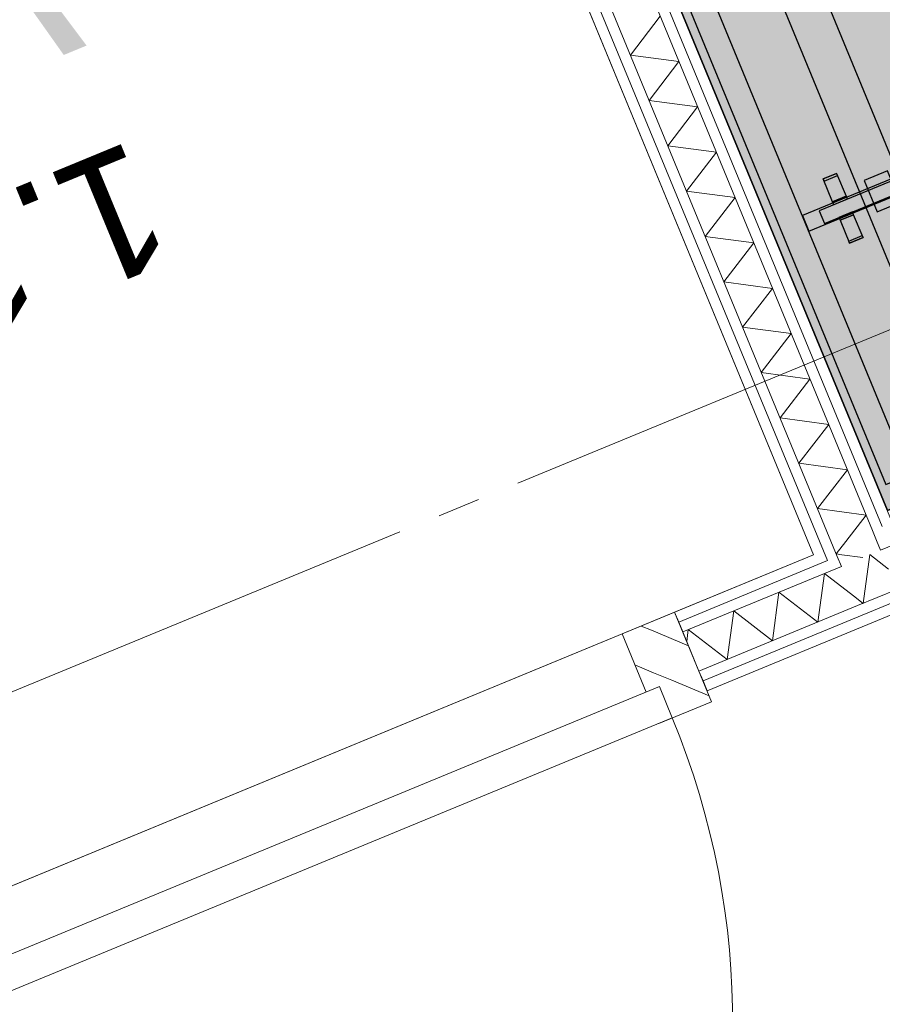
# Model space of a CAD drawing. Header units: millimetres. Extents: x -76965 to -69, y -21129 to 30747.
# Tile 38 of 65: x -21996 to -20981, y 12587 to 13746. Entities that reach past the tile are written whole.
import ezdxf
from ezdxf.enums import TextEntityAlignment as Align

# ---------------------------------------------------------------- set-up
doc = ezdxf.new("R2010")
doc.units = ezdxf.units.MM
doc.header["$MEASUREMENT"] = 0
doc.linetypes.add('B0204', pattern=[650, 500, -50, 50, -50])
for name, color, linetype in [('007 Stramien', 7, 'Continuous'), ('022 Binnenwanden', 7, 'Continuous'), ('022 Binnenwanden 2D arcering', 7, 'Continuous'), ('022 Binnenwanden Deuren', 7, 'Continuous'), ('022 Binnenwanden Doorsnede-arcering', 7, 'Continuous'), ('022 Binnenwanden Laagscheidingslijnen', 7, 'Continuous'), ('079 Vaste inrichting', 7, 'Continuous'), ('079 Vaste inrichting Afdek-arcering', 7, 'Continuous'), ('102 Teksten ruimten _ Zones', 7, 'Continuous'), ('102 Teksten ruimten _ Zones Zone omranding', 7, 'Continuous'), ('102 Teksten ruimten _ Zones Zone tekst', 7, 'Continuous')]:
    doc.layers.add(name, color=color, linetype=linetype)
doc.styles.add('GENERATED_STYLE_1', font='txt')
pattern_1 = [(45, (0, 0), (-31.8198, 31.8198), [])]

# ---------------------------------------------------------------- blocks, each defined once
blk = doc.blocks.new('*X78')
at = {"layer": '022 Binnenwanden Doorsnede-arcering', "color": 250, "linetype": 'Continuous', "lineweight": 0, "true_color": 0x3f3f3f}
for q in [(-21024.1, 13131.8), (-21028.6, 13116.4)]:
    blk.add_line((-21035.3, 13117.3), q, dxfattribs=at)
blk = doc.blocks.new('*X80')
at = {"layer": '022 Binnenwanden Doorsnede-arcering', "color": 250, "linetype": 'Continuous', "lineweight": 0, "true_color": 0x3f3f3f}
blk.add_line((-21028.6, 13116.4), (-21003.8, 13113.1), dxfattribs=at)
blk = doc.blocks.new('*X84')
at = {"layer": '022 Binnenwanden Doorsnede-arcering', "color": 250, "linetype": 'Continuous', "lineweight": 0, "true_color": 0x3f3f3f}
for p, q in [((-21056.8, 13037.2), (-21049.2, 13094.4)), ((-21014.9, 13068.1), (-21049.2, 13094.4)), ((-21110.2, 13015.2), (-21102.6, 13072.4)), ((-21056.8, 13037.2), (-21102.6, 13072.4)), ((-21163.5, 12993.2), (-21155.9, 13050.4)), ((-21110.2, 13015.2), (-21155.9, 13050.4)), ((-21211.2, 13014.3), (-21209.3, 13028.4)), ((-21163.5, 12993.2), (-21209.3, 13028.4))]:
    blk.add_line(p, q, dxfattribs=at)
blk = doc.blocks.new('*X85')
at = {"layer": '022 Binnenwanden Doorsnede-arcering', "color": 250, "linetype": 'Continuous', "lineweight": 0, "true_color": 0x3f3f3f}
for p, q in [((-21003.4, 13059.2), (-20995.8, 13116.5)), ((-20973.8, 13099.5), (-20995.8, 13116.5)), ((-21003.4, 13059.2), (-21014.9, 13068.1))]:
    blk.add_line(p, q, dxfattribs=at)
blk = doc.blocks.new('D1a bi h 17_4')
at = {"layer": '022 Binnenwanden 2D arcering', "linetype": 'Continuous', "lineweight": 0, "true_color": 0x000000}
h = blk.add_hatch(dxfattribs=at)
h.set_pattern_fill('310_Naaldhout__01__0001', color=18, style=0, pattern_type=2)
h.set_pattern_definition(pattern_1)
h.paths.add_polyline_path([(467, 0), (467, -114), (483.5, -114), (483.5, 0)])
h = blk.add_hatch(dxfattribs=at)
h.set_pattern_fill('310_Naaldhout__01__0001', color=18, style=0, pattern_type=2)
h.set_pattern_definition(pattern_1)
h.paths.add_polyline_path([(517, 0), (483.5, 0), (483.5, -114), (517, -114)])
h = blk.add_hatch(dxfattribs=at)
h.set_pattern_fill('310_Naaldhout__01__0001', color=18, style=0, pattern_type=2)
h.set_pattern_definition(pattern_1)
h.paths.add_polyline_path([(467, -40), (450, -40), (450, -114), (467, -114)])
at = {"layer": '022 Binnenwanden Deuren', "color": 1, "linetype": 'Continuous', "lineweight": 0}
for p, q in [((-467, 0), (467, 0)), ((450, 0), (517, 0)), ((467, 0), (467, -40)), ((517, -114), (517, 0)), ((517, -26.5), (517, -14)), ((517, -39), (517, -26.5)), ((467, -40), (-467, -40)), ((450, -40), (450, -114)), ((517, -89), (517, -39)), ((517, -101.5), (517, -89)), ((517, -114), (517, -101.5)), ((450, -114), (517, -114))]:
    blk.add_line(p, q, dxfattribs=at)
at = {"layer": '022 Binnenwanden Deuren', "color": 9, "linetype": 'Continuous', "lineweight": 0}
blk.add_arc((-467, 0), 934, 0, 90, dxfattribs=at)
blk = doc.blocks.new('Wall_18_1', base_point=(-22478.2, 12531.8))
at = {"layer": '022 Binnenwanden', "color": 1, "linetype": 'Continuous', "lineweight": 0}
for p, q in [((-21225.4, 13048.8), (-21220.6, 13037.2)), ((-21220.6, 13037.2), (-21215.8, 13025.7)), ((-21215.8, 13025.7), (-21196.8, 12979.4)), ((-21196.8, 12979.4), (-21192, 12967.9)), ((-21192, 12967.9), (-21187.2, 12956.3))]:
    blk.add_line(p, q, dxfattribs=at)
at = {"layer": '022 Binnenwanden', "color": 1, "linetype": 'Continuous', "lineweight": 0, "flags": 128}
for points in [[(-21187.2, 12956.3), (-19876.1, 13497.4)], [(-21061.9, 13116.2), (-21225.4, 13048.8)]]:
    blk.add_lwpolyline(points, dxfattribs=at)
at = {"layer": '022 Binnenwanden Laagscheidingslijnen', "color": 9, "linetype": 'Continuous', "lineweight": 0}
for p, q in [((-19904.7, 13566.7), (-20983, 13121.7)), ((-21192, 12967.9), (-19880.8, 13508.9)), ((-20987.8, 13133.3), (-20992.5, 13144.9)), ((-20983, 13121.7), (-20987.8, 13133.3)), ((-21050.3, 13121), (-21045.5, 13109.5)), ((-21038.8, 13125.8), (-21034, 13114.2)), ((-21045.5, 13109.5), (-21220.6, 13037.2)), ((-21034, 13114.2), (-21029.2, 13102.7)), ((-21029.2, 13102.7), (-21215.8, 13025.7)), ((-21010.1, 13056.5), (-20963.9, 13075.5)), ((-21196.8, 12979.4), (-21010.1, 13056.5))]:
    blk.add_line(p, q, dxfattribs=at)
at = {"layer": '022 Binnenwanden', "color": 1, "lineweight": 0}
for name in ['*X78', '*X80', '*X85', '*X84']:
    blk.add_blockref(name, (0, 0), dxfattribs=at)
at = {"layer": '022 Binnenwanden Deuren', "color": 1, "linetype": 'Continuous', "lineweight": 0, "xscale": -1, "zscale": 1000, "rotation": 202.4239735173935}
blk.add_blockref('D1a bi h 17_4', (-21659.8, 12746.2), dxfattribs=at)
blk = doc.blocks.new('*X110')
at = {"layer": '022 Binnenwanden Doorsnede-arcering', "color": 250, "linetype": 'Continuous', "lineweight": 0, "true_color": 0x3f3f3f}
for p, q in [((-21277.5, 13704.4), (-21242.3, 13750.1)), ((-21277.5, 13704.4), (-21220.3, 13696.8)), ((-21255.5, 13651), (-21220.3, 13696.8)), ((-21255.5, 13651), (-21198.3, 13643.4)), ((-21233.5, 13597.6), (-21198.3, 13643.4)), ((-21233.5, 13597.6), (-21176.2, 13590)), ((-21211.4, 13544.3), (-21176.2, 13590)), ((-21211.4, 13544.3), (-21154.2, 13536.7)), ((-21189.4, 13490.9), (-21154.2, 13536.7)), ((-21189.4, 13490.9), (-21132.2, 13483.3)), ((-21167.4, 13437.5), (-21132.2, 13483.3)), ((-21167.4, 13437.5), (-21110.2, 13429.9)), ((-21145.4, 13384.2), (-21110.2, 13429.9)), ((-21145.4, 13384.2), (-21088.1, 13376.6)), ((-21123.4, 13330.8), (-21088.1, 13376.6)), ((-21123.4, 13330.8), (-21066.1, 13323.2)), ((-21101.3, 13277.4), (-21066.1, 13323.2)), ((-21101.3, 13277.4), (-21044.1, 13269.8)), ((-21079.3, 13224.1), (-21044.1, 13269.8)), ((-21079.3, 13224.1), (-21022.1, 13216.4)), ((-21057.3, 13170.7), (-21022.1, 13216.4)), ((-21057.3, 13170.7), (-21000, 13163.1)), ((-21024.1, 13131.8), (-21000, 13163.1))]:
    blk.add_line(p, q, dxfattribs=at)
blk = doc.blocks.new('Wall_27_1', base_point=(-20969.4, 13154.4))
at = {"layer": '022 Binnenwanden', "color": 1, "linetype": 'Continuous', "lineweight": 0, "flags": 128}
for points in [[(-20969.4, 13154.4), (-21782.1, 15123.7)], [(-21874.5, 15085.5), (-21061.9, 13116.2)]]:
    blk.add_lwpolyline(points, dxfattribs=at)
at = {"layer": '022 Binnenwanden Laagscheidingslijnen', "color": 9, "linetype": 'Continuous', "lineweight": 0}
for p, q in [((-20992.5, 13144.9), (-21805.2, 15114.1)), ((-20981, 13149.6), (-21793.6, 15118.9)), ((-21863, 15090.3), (-21050.3, 13121)), ((-21851.4, 15095.1), (-21038.8, 13125.8))]:
    blk.add_line(p, q, dxfattribs=at)
at = {"layer": '022 Binnenwanden', "color": 1, "lineweight": 0}
blk.add_blockref('*X110', (0, 0), dxfattribs=at)
blk = doc.blocks.new('wk_1.12_16_1', base_point=(-22151.8, 13740.8))
at = {"layer": '102 Teksten ruimten _ Zones Zone omranding', "color": 2, "linetype": 'Continuous', "lineweight": 0}
for p, q in [((-21061.9, 13116.2), (-21874.5, 15085.5)), ((-22385.8, 12569.9), (-21061.9, 13116.2))]:
    blk.add_line(p, q, dxfattribs=at)
at = {"layer": '102 Teksten ruimten _ Zones Zone tekst', "color": 2, "lineweight": 0, "style": 'GENERATED_STYLE_1'}
for tag, height, p in [('ROOM_AREA', 150, (-22045.6, 14047.8)), ('ROOM_NAME', 250, (-21895.8, 13661.8)), ('ROOM_NUMBER', 150, (-21805.9, 13466.7))]:
    blk.add_attdef(tag, text='', height=height, rotation=202.424, dxfattribs=at).set_placement(p, align=Align.TOP_LEFT)
blk = doc.blocks.new('Slab_297_1', base_point=(-20976.9, 13199.1))
at = {"layer": '079 Vaste inrichting Afdek-arcering', "linetype": 'Continuous', "lineweight": 0, "true_color": 0xffffff}
blk.add_hatch(color=7, dxfattribs=at).paths.add_polyline_path([(-20976.9, 13199.1), (-20949.2, 13210.5), (-21193.2, 13802.2), (-21221, 13790.7)])
at = {"layer": '079 Vaste inrichting', "linetype": 'Continuous', "flags": 128}
blk.add_lwpolyline([(-20976.9, 13199.1), (-20949.2, 13210.5), (-21193.2, 13802.2), (-21221, 13790.7)], close=True, dxfattribs=at)
blk = doc.blocks.new('Slab_310_1', base_point=(-20114.6, 13909.3))
at = {"layer": '079 Vaste inrichting Afdek-arcering', "linetype": 'Continuous', "lineweight": 0, "true_color": 0xffffff}
blk.add_hatch(color=7, dxfattribs=at).paths.add_polyline_path([(-20114.6, 13909.3), (-21055.3, 13521.3), (-21049.1, 13506.3), (-20108.4, 13894.3)])
at = {"layer": '079 Vaste inrichting', "linetype": 'Continuous', "flags": 128}
blk.add_lwpolyline([(-20114.6, 13909.3), (-21055.3, 13521.3), (-21049.1, 13506.3), (-20108.4, 13894.3)], close=True, dxfattribs=at)
blk = doc.blocks.new('Slab_446_1', base_point=(-21022.3, 13534.9))
at = {"layer": '079 Vaste inrichting Afdek-arcering', "linetype": 'Continuous', "lineweight": 0, "true_color": 0xffffff}
blk.add_hatch(color=7, dxfattribs=at).paths.add_polyline_path([(-21022.3, 13534.9), (-21023.6, 13538.2), (-21039.5, 13531.6), (-21038.1, 13528.3)])
at = {"layer": '079 Vaste inrichting', "linetype": 'Continuous', "flags": 128}
blk.add_lwpolyline([(-21022.3, 13534.9), (-21038.1, 13528.3), (-21039.5, 13531.6), (-21023.6, 13538.2)], close=True, dxfattribs=at)
blk = doc.blocks.new('Slab_447_1', base_point=(-21023.6, 13538.2))
at = {"layer": '079 Vaste inrichting Afdek-arcering', "linetype": 'Continuous', "lineweight": 0, "true_color": 0xffffff}
blk.add_hatch(color=7, dxfattribs=at).paths.add_polyline_path([(-21023.6, 13538.2), (-21034.8, 13565.2), (-21050.6, 13558.6), (-21039.5, 13531.6)])
at = {"layer": '079 Vaste inrichting', "linetype": 'Continuous', "flags": 128}
blk.add_lwpolyline([(-21023.6, 13538.2), (-21039.5, 13531.6), (-21050.6, 13558.6), (-21034.8, 13565.2)], close=True, dxfattribs=at)
blk = doc.blocks.new('Slab_448_1', base_point=(-21003.6, 13489.6))
at = {"layer": '079 Vaste inrichting Afdek-arcering', "linetype": 'Continuous', "lineweight": 0, "true_color": 0xffffff}
blk.add_hatch(color=7, dxfattribs=at).paths.add_polyline_path([(-21003.6, 13489.6), (-21004.6, 13492.1), (-21020.5, 13485.6), (-21019.5, 13483.1)])
at = {"layer": '079 Vaste inrichting', "linetype": 'Continuous', "flags": 128}
blk.add_lwpolyline([(-21003.6, 13489.6), (-21019.5, 13483.1), (-21020.5, 13485.6), (-21004.6, 13492.1)], close=True, dxfattribs=at)
blk = doc.blocks.new('Slab_460_1', base_point=(-21072.2, 13831))
at = {"layer": '079 Vaste inrichting Afdek-arcering', "linetype": 'Continuous', "lineweight": 0, "true_color": 0xffffff}
blk.add_hatch(color=7, dxfattribs=at).paths.add_polyline_path([(-21072.2, 13831), (-21118.4, 13811.9), (-20889.6, 13257.2), (-20843.4, 13276.3)])
at = {"layer": '079 Vaste inrichting', "linetype": 'Continuous', "flags": 128}
blk.add_lwpolyline([(-21072.2, 13831), (-21118.4, 13811.9), (-20889.6, 13257.2), (-20843.4, 13276.3)], close=True, dxfattribs=at)
blk = doc.blocks.new('Slab_476_1', base_point=(-20987.2, 13519.9))
at = {"layer": '079 Vaste inrichting Afdek-arcering', "linetype": 'Continuous', "lineweight": 0, "true_color": 0xffffff}
blk.add_hatch(color=7, dxfattribs=at).paths.add_polyline_path([(-20987.2, 13519.9), (-20959.4, 13531.3), (-20974.7, 13568.3), (-21002.4, 13556.9)])
at = {"layer": '079 Vaste inrichting', "linetype": 'Continuous', "flags": 128}
blk.add_lwpolyline([(-20987.2, 13519.9), (-20959.4, 13531.3), (-20974.7, 13568.3), (-21002.4, 13556.9)], close=True, dxfattribs=at)
blk = doc.blocks.new('Slab_490_1', base_point=(-21234.4, 13797.1))
at = {"layer": '079 Vaste inrichting Afdek-arcering', "linetype": 'Continuous', "lineweight": 0, "true_color": 0xffffff}
blk.add_hatch(color=7, dxfattribs=at).paths.add_polyline_path([(-21234.4, 13797.1), (-20975, 13168.3), (-19949, 13591.7), (-20208.3, 14220.4)])
at = {"layer": '079 Vaste inrichting', "linetype": 'Continuous', "flags": 128}
blk.add_lwpolyline([(-21234.4, 13797.1), (-20208.3, 14220.4), (-19949, 13591.7), (-20975, 13168.3)], close=True, dxfattribs=at)
blk = doc.blocks.new('Slab_492_1', base_point=(-21234.4, 13797.1))
at = {"layer": '079 Vaste inrichting Afdek-arcering', "linetype": 'Continuous', "lineweight": 0, "true_color": 0xffffff}
blk.add_hatch(color=7, dxfattribs=at).paths.add_polyline_path([(-21234.4, 13797.1), (-20975, 13168.3), (-19949, 13591.7), (-20208.3, 14220.4)])
at = {"layer": '079 Vaste inrichting', "linetype": 'Continuous', "flags": 128}
blk.add_lwpolyline([(-21234.4, 13797.1), (-20975, 13168.3), (-19949, 13591.7), (-20208.3, 14220.4)], close=True, dxfattribs=at)
blk = doc.blocks.new('Slab_500_1', base_point=(-21016.1, 13519.9))
at = {"layer": '079 Vaste inrichting Afdek-arcering', "linetype": 'Continuous', "lineweight": 0, "true_color": 0xffffff}
blk.add_hatch(color=7, dxfattribs=at).paths.add_polyline_path([(-21016.1, 13519.9), (-21032, 13513.4), (-21030.6, 13510), (-21014.7, 13516.6)])
at = {"layer": '079 Vaste inrichting', "linetype": 'Continuous', "flags": 128}
blk.add_lwpolyline([(-21016.1, 13519.9), (-21032, 13513.4), (-21030.6, 13510), (-21014.7, 13516.6)], close=True, dxfattribs=at)
blk = doc.blocks.new('Slab_501_1', base_point=(-21034.8, 13565.2))
at = {"layer": '079 Vaste inrichting Afdek-arcering', "linetype": 'Continuous', "lineweight": 0, "true_color": 0xffffff}
blk.add_hatch(color=7, dxfattribs=at).paths.add_polyline_path([(-21034.8, 13565.2), (-21050.6, 13558.6), (-21049.6, 13556.1), (-21033.7, 13562.6)])
at = {"layer": '079 Vaste inrichting', "linetype": 'Continuous', "flags": 128}
blk.add_lwpolyline([(-21034.8, 13565.2), (-21050.6, 13558.6), (-21049.6, 13556.1), (-21033.7, 13562.6)], close=True, dxfattribs=at)
blk = doc.blocks.new('Slab_503_1', base_point=(-21014.7, 13516.6))
at = {"layer": '079 Vaste inrichting Afdek-arcering', "linetype": 'Continuous', "lineweight": 0, "true_color": 0xffffff}
blk.add_hatch(color=7, dxfattribs=at).paths.add_polyline_path([(-21014.7, 13516.6), (-21030.6, 13510), (-21019.5, 13483.1), (-21003.6, 13489.6)])
at = {"layer": '079 Vaste inrichting', "linetype": 'Continuous', "flags": 128}
blk.add_lwpolyline([(-21014.7, 13516.6), (-21030.6, 13510), (-21019.5, 13483.1), (-21003.6, 13489.6)], close=True, dxfattribs=at)
blk = doc.blocks.new('Slab_512_1', base_point=(-21067.4, 13497.1))
at = {"layer": '079 Vaste inrichting Afdek-arcering', "linetype": 'Continuous', "lineweight": 0, "true_color": 0xffffff}
blk.add_hatch(color=7, dxfattribs=at).paths.add_polyline_path([(-21067.4, 13497.1), (-20087.5, 13901.3), (-20095.1, 13919.8), (-21075, 13515.6)])
at = {"layer": '079 Vaste inrichting', "linetype": 'Continuous', "flags": 128}
blk.add_lwpolyline([(-21067.4, 13497.1), (-20087.5, 13901.3), (-20095.1, 13919.8), (-21075, 13515.6)], close=True, dxfattribs=at)
blk = doc.blocks.new('Standard grid marker_3')
at = {"layer": '007 Stramien', "color": 6, "linetype": 'B0204', "lineweight": 0}
blk.add_line((9000, 0), (64151.8, 0), dxfattribs=at)
at = {"layer": '007 Stramien', "color": 6, "lineweight": 0, "style": 'GENERATED_STYLE_1'}
for tag, p in [('AC_MarkerText_1_0', (-250, 10)), ('AC_MarkerText_1_1', (73401.8, 10))]:
    blk.add_attdef(tag, text='', height=175, dxfattribs=at).set_placement(p, align=Align.MIDDLE_CENTER)

msp = doc.modelspace()

# ---------------------------------------------------------------- linework, layer by layer
at = {"layer": '102 Teksten ruimten _ Zones Zone omranding', "color": 9, "linetype": 'Continuous', "lineweight": 0, "flags": 128}
msp.add_lwpolyline([(-22385.8, 12569.9), (-21061.9, 13116.2), (-21874.5, 15085.5), (-23198.4, 14539.2)], close=True, dxfattribs=at)

# ---------------------------------------------------------------- block references
at = {"layer": '007 Stramien', "color": 1, "linetype": 'Continuous', "lineweight": 0, "zscale": 1000, "rotation": 202.423973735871}
msp.add_blockref('Standard grid marker_3', (-5418.1, 19799.7), dxfattribs=at)
at = {"layer": '022 Binnenwanden', "color": 1, "lineweight": 0}
for name, p in [('Wall_27_1', (-20969.4, 13154.4)), ('Wall_18_1', (-22478.2, 12531.8))]:
    msp.add_blockref(name, p, dxfattribs=at)
at = {"layer": '079 Vaste inrichting', "linetype": 'Continuous'}
for name, p in [('Slab_490_1', (-21234.4, 13797.1)), ('Slab_492_1', (-21234.4, 13797.1)), ('Slab_512_1', (-21067.4, 13497.1)), ('Slab_310_1', (-20114.6, 13909.3)), ('Slab_460_1', (-21072.2, 13831)), ('Slab_297_1', (-20976.9, 13199.1)), ('Slab_447_1', (-21023.6, 13538.2)), ('Slab_501_1', (-21034.8, 13565.2)), ('Slab_476_1', (-20987.2, 13519.9)), ('Slab_446_1', (-21022.3, 13534.9)), ('Slab_500_1', (-21016.1, 13519.9)), ('Slab_503_1', (-21014.7, 13516.6)), ('Slab_448_1', (-21003.6, 13489.6))]:
    msp.add_blockref(name, p, dxfattribs=at)
at = {"layer": '102 Teksten ruimten _ Zones', "color": 2, "linetype": 'Continuous', "lineweight": 0}
ref = msp.add_blockref('wk_1.12_16_1', (-22151.8, 13740.8), dxfattribs=at)
ref.add_attrib('ROOM_NAME', 'wk', dxfattribs={"layer": '102 Teksten ruimten _ Zones Zone tekst', "color": 2, "lineweight": 0, "height": 250, "rotation": 202.424, "style": 'GENERATED_STYLE_1'}).set_placement((-21895.8, 13661.8), align=Align.TOP_LEFT)
ref.add_attrib('ROOM_NUMBER', '1.12', dxfattribs={"layer": '102 Teksten ruimten _ Zones Zone tekst', "color": 2, "lineweight": 0, "height": 150, "rotation": 202.424, "style": 'GENERATED_STYLE_1'}).set_placement((-21805.9, 13466.7), align=Align.TOP_LEFT)

doc.saveas('drawing.dxf')
